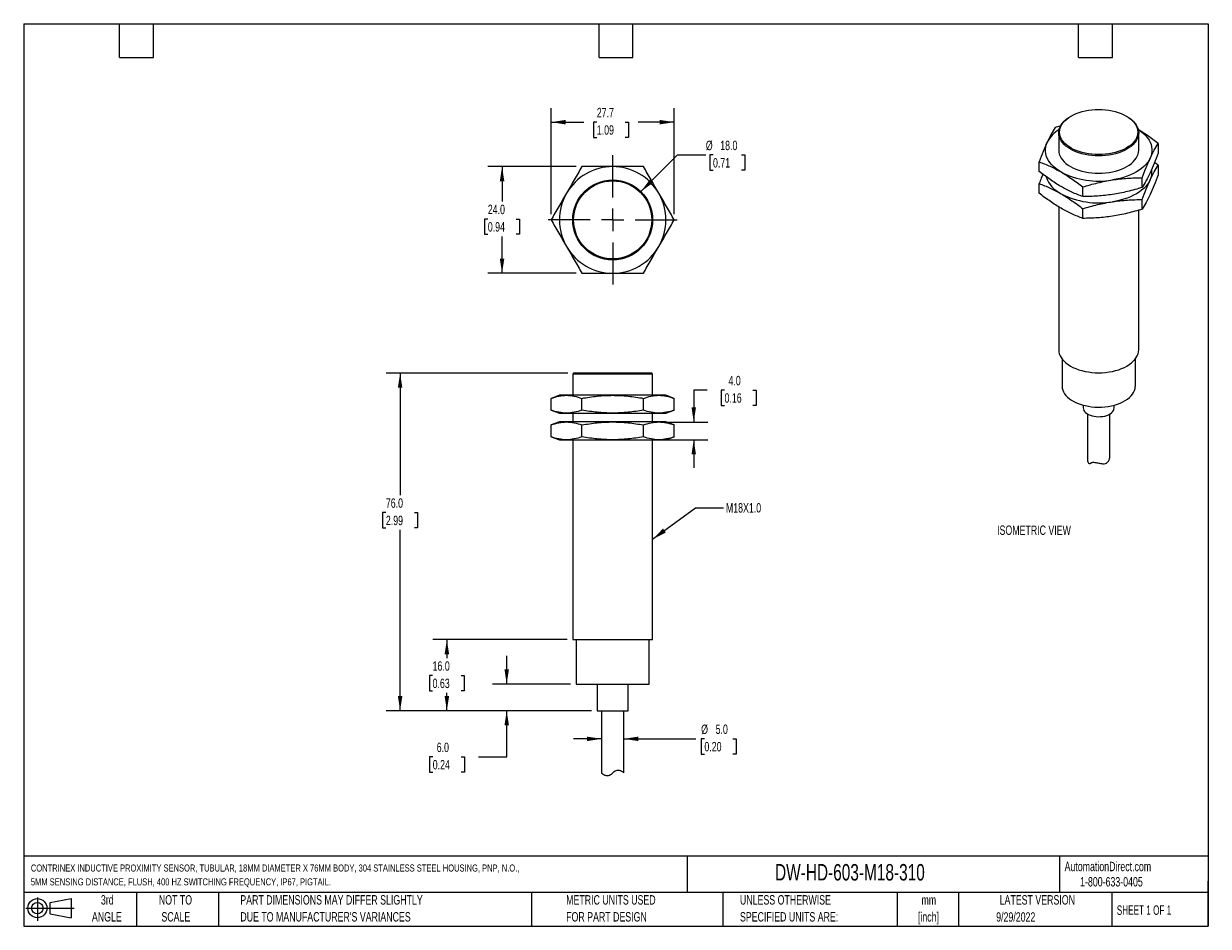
# Model space of a CAD drawing. Header units: millimetres. Extents: x 6 to 273, y 6 to 210.
import ezdxf

# ---------------------------------------------------------------- set-up
doc = ezdxf.new("R2010")
doc.units = ezdxf.units.MM
doc.linetypes.add('CENTERX2', pattern=[20.32, 12.7, -2.54, 2.54, -2.54])
doc.layers.add('CENTER', color=40, linetype='CENTERX2')
doc.layers.add('DIMENSIONS', color=140, linetype='Continuous', lineweight=25)
doc.layers.add('TEXT', color=140, linetype='Continuous', lineweight=25)
doc.styles.add('SLDTEXTSTYLE0', font='TXT', dxfattribs={"width": 0.7})
doc.styles.add('SLDTEXTSTYLE1', font='TXT', dxfattribs={"width": 0.65})
doc.dimstyles.new('SLDDIMSTYLE0', dxfattribs={"dimtxt": 2.158008, "dimasz": 3.302, "dimexe": 0, "dimexo": 0.0625, "dimgap": 0.539502, "dimtad": 0, "dimtih": 1, "dimtoh": 1, "dimrnd": 1e-09, "dimzin": 4, "dimdsep": 46, "dimtxsty": 'SLDTEXTSTYLE0', "dimsah": 1, "dimcen": 0.09, "dimadec": 0, "dimazin": 1, "dimtfac": 1, "dimtmove": 0, "dimatfit": 0, "dimfxl": 0, "dimfrac": 2, "dimtolj": 1, "dimtzin": 12, "dimarcsym": 0})
doc.dimstyles.new('SLDDIMSTYLE1', dxfattribs={"dimtxt": 2.158008, "dimasz": 3.302, "dimexe": 0, "dimexo": 0.0625, "dimgap": 0.539502, "dimtad": 0, "dimtih": 1, "dimtoh": 1, "dimrnd": 1e-09, "dimzin": 4, "dimdsep": 46, "dimtxsty": 'SLDTEXTSTYLE0', "dimsah": 1, "dimcen": 0.09, "dimadec": 0, "dimazin": 1, "dimtfac": 1, "dimtofl": 0, "dimtmove": 0, "dimatfit": 3, "dimfxl": 0, "dimfrac": 2, "dimtolj": 1, "dimtzin": 12, "dimarcsym": 0})
doc.dimstyles.new('SLDDIMSTYLE2', dxfattribs={"dimtxt": 0.18, "dimasz": 3.302, "dimexe": 0, "dimexo": 0.0625, "dimgap": 0, "dimtad": 0, "dimtih": 1, "dimtoh": 1, "dimdec": 0, "dimrnd": 1e-09, "dimzin": 0, "dimdsep": 46, "dimtxsty": 'Standard', "dimsah": 1, "dimcen": 0.09, "dimadec": 0, "dimazin": 0, "dimtfac": 3.302, "dimtdec": 0, "dimtofl": 0, "dimtmove": 0, "dimatfit": 3, "dimfxl": 0, "dimfrac": 2, "dimtolj": 1, "dimtzin": 0, "dimarcsym": 0})
doc.dimstyles.new('SLDDIMSTYLE3', dxfattribs={"dimtxt": 2.158008, "dimasz": 3.302, "dimexe": 0, "dimexo": 0.0625, "dimgap": 0.539502, "dimtad": 0, "dimtih": 1, "dimtoh": 1, "dimrnd": 1e-09, "dimzin": 4, "dimdsep": 46, "dimtxsty": 'SLDTEXTSTYLE0', "dimsah": 1, "dimcen": 0, "dimadec": 0, "dimazin": 1, "dimtfac": 1, "dimtofl": 0, "dimtmove": 0, "dimatfit": 3, "dimfxl": 0, "dimfrac": 2, "dimtolj": 1, "dimtzin": 12, "dimarcsym": 0})
doc.dimstyles.new('SLDDIMSTYLE4', dxfattribs={"dimtxt": 2.158008, "dimasz": 3.302, "dimexe": 0, "dimexo": 0.0625, "dimgap": 0.539502, "dimtad": 0, "dimtih": 1, "dimtoh": 1, "dimrnd": 1e-09, "dimzin": 12, "dimdsep": 46, "dimtxsty": 'SLDTEXTSTYLE0', "dimsah": 1, "dimcen": 0.09, "dimadec": 0, "dimazin": 3, "dimtfac": 1, "dimtofl": 0, "dimtmove": 0, "dimatfit": 3, "dimfxl": 0, "dimfrac": 2, "dimtolj": 1, "dimtzin": 12, "dimarcsym": 0})

# ---------------------------------------------------------------- blocks, each defined once
blk = doc.blocks.new('Block11')
at = {"color": 7, "linetype": 'Continuous', "lineweight": 18}
for p, q in [((0, 2.88), (10.87, 2.88)), ((2.59, 5.31), (2.59, 0)), ((5.48, 4.17), (10.18, 5.03)), ((5.48, 1.6), (5.48, 4.17)), ((10.18, 5.03), (10.18, 0.73)), ((5.48, 1.6), (10.18, 0.73))]:
    blk.add_line(p, q, dxfattribs=at)
for radius in [2.15, 1.29]:
    blk.add_circle((2.59, 2.88), radius, dxfattribs=at)
blk = doc.blocks.new('Block12')
at = {"color": 7, "linetype": 'Continuous'}
blk.add_blockref('Block11', (0, 0), dxfattribs=at)
blk = doc.blocks.new('SW_NOTE_0')
at = {"layer": 'TEXT', "color": 0, "char_height": 1.5875, "attachment_point": 1, "style": 'SLDTEXTSTYLE0'}
for s, insert in [('CONTRINEX INDUCTIVE PROXIMITY SENSOR, TUBULAR, 18MM DIAMETER X 76MM BODY, 304 STAINLESS STEEL HOUSING, PNP, N.O.,', (0, 2.05)), ('5MM SENSING DISTANCE, FLUSH, 400 HZ SWITCHING FREQUENCY, IP67, PIGTAIL.', (0, -1.07))]:
    blk.add_mtext(s, dxfattribs=dict(at, insert=insert))
blk = doc.blocks.new('SW_NOTE_0_1')
at = {"layer": 'TEXT', "color": 0, "char_height": 2.117, "attachment_point": 2, "style": 'SLDTEXTSTYLE0'}
for s, insert in [('mm', (2.84, 2.73)), ('[inch]', (2.76, -1.09))]:
    blk.add_mtext(s, dxfattribs=dict(at, insert=insert))
blk = doc.blocks.new('SW_NOTE_0_2')
at = {"layer": 'TEXT', "color": 0, "char_height": 2.1167, "attachment_point": 1, "style": 'SLDTEXTSTYLE0'}
for s, insert in [('UNLESS OTHERWISE', (0, 2.73)), ('SPECIFIED UNITS ARE:', (0, -1.09))]:
    blk.add_mtext(s, dxfattribs=dict(at, insert=insert))
blk = doc.blocks.new('SW_NOTE_0_3')
at = {"layer": 'TEXT', "color": 0, "char_height": 2.1167, "attachment_point": 1, "style": 'SLDTEXTSTYLE0'}
for s, insert in [('PART DIMENSIONS MAY DIFFER SLIGHTLY', (0, 2.73)), ("DUE TO MANUFACTURER'S VARIANCES", (0, -1.09))]:
    blk.add_mtext(s, dxfattribs=dict(at, insert=insert))
blk = doc.blocks.new('SW_NOTE_0_4')
at = {"layer": 'TEXT', "color": 0, "char_height": 2.117, "attachment_point": 2, "style": 'SLDTEXTSTYLE0'}
for s, insert in [('NOT TO', (5.26, 2.73)), ('SCALE', (5.35, -1.09))]:
    blk.add_mtext(s, dxfattribs=dict(at, insert=insert))
blk = doc.blocks.new('SW_NOTE_0_5')
at = {"layer": 'TEXT', "color": 0, "char_height": 2.117, "attachment_point": 2, "style": 'SLDTEXTSTYLE0'}
for s, insert in [('3rd', (2.32, 2.73)), ('ANGLE', (2.22, -1.09))]:
    blk.add_mtext(s, dxfattribs=dict(at, insert=insert))
blk = doc.blocks.new('SW_NOTE_0_6')
at = {"layer": 'TEXT', "color": 0, "char_height": 2.1167, "attachment_point": 1, "style": 'SLDTEXTSTYLE0'}
for s, insert in [('METRIC UNITS USED', (0, 2.73)), ('FOR PART DESIGN', (0, -1.09))]:
    blk.add_mtext(s, dxfattribs=dict(at, insert=insert))
blk = doc.blocks.new('_D')
at = {"layer": 'DIMENSIONS'}
for p, q in [((136.45, 48.55), (130.1, 48.55)), ((141.45, 48.55), (157.67, 48.55)), ((159.6, 48.55), (158.88, 48.55)), ((158.88, 48.55), (158.88, 45.12)), ((166.01, 48.55), (166.74, 48.55)), ((166.74, 48.55), (166.74, 45.12)), ((158.88, 45.12), (159.6, 45.12)), ((166.74, 45.12), (166.01, 45.12))]:
    blk.add_line(p, q, dxfattribs=at)
for points in [[(136.45, 48.55), (133.15, 49.06), (133.15, 48.05)], [(141.45, 48.55), (144.75, 48.05), (144.75, 49.06)]]:
    blk.add_solid(points, dxfattribs=at)
at = {"layer": 'DIMENSIONS', "char_height": 2.117, "attachment_point": 1, "style": 'SLDTEXTSTYLE0'}
for s, insert in [('%%c', (158.87, 51.77)), ('5.0', (162.13, 51.77)), ('0.20', (159.6, 47.85))]:
    blk.add_mtext(s, dxfattribs=dict(at, insert=insert))
blk = doc.blocks.new('_D_1')
at = {"layer": 'DIMENSIONS'}
for p, q in [((160.24, 127.05), (157.2, 127.05)), ((157.2, 127.05), (157.2, 119.88)), ((164.13, 127.05), (163.4, 127.05)), ((163.4, 127.05), (163.4, 123.62)), ((170.54, 127.05), (171.26, 127.05)), ((171.26, 127.05), (171.26, 123.62)), ((163.4, 123.62), (164.13, 123.62)), ((171.26, 123.62), (170.54, 123.62)), ((150.61, 119.88), (160.38, 119.88)), ((150.61, 115.88), (160.38, 115.88)), ((157.2, 115.88), (157.2, 109.53))]:
    blk.add_line(p, q, dxfattribs=at)
for points in [[(157.2, 119.88), (157.71, 123.19), (156.7, 123.19)], [(157.2, 115.88), (156.7, 112.58), (157.71, 112.58)]]:
    blk.add_solid(points, dxfattribs=at)
at = {"layer": 'DIMENSIONS', "char_height": 2.117, "attachment_point": 1, "style": 'SLDTEXTSTYLE0'}
for s, insert in [('4.0', (165.03, 130.26)), ('0.16', (164.13, 126.35))]:
    blk.add_mtext(s, dxfattribs=dict(at, insert=insert))
blk = doc.blocks.new('_D_2')
at = {"layer": 'DIMENSIONS'}
for p, q in [((115.09, 60.88), (115.09, 67.23)), ((129.43, 60.88), (111.92, 60.88)), ((134.18, 54.88), (111.92, 54.88)), ((115.09, 44.49), (115.09, 54.88)), ((98.44, 44.49), (97.72, 44.49)), ((97.72, 44.49), (97.72, 41.06)), ((104.85, 44.49), (105.58, 44.49)), ((105.58, 44.49), (105.58, 41.06)), ((108.74, 44.49), (115.09, 44.49)), ((97.72, 41.06), (98.44, 41.06)), ((105.58, 41.06), (104.85, 41.06))]:
    blk.add_line(p, q, dxfattribs=at)
for points in [[(115.09, 60.88), (115.6, 64.19), (114.59, 64.19)], [(115.09, 54.88), (114.59, 51.58), (115.6, 51.58)]]:
    blk.add_solid(points, dxfattribs=at)
at = {"layer": 'DIMENSIONS', "char_height": 2.117, "attachment_point": 1, "style": 'SLDTEXTSTYLE0'}
for s, insert in [('6.0', (99.34, 47.7)), ('0.24', (98.44, 43.78))]:
    blk.add_mtext(s, dxfattribs=dict(at, insert=insert))
blk = doc.blocks.new('_D_3')
at = {"layer": 'DIMENSIONS'}
for p, q in [((128.68, 70.88), (98.44, 70.88)), ((101.62, 70.88), (101.62, 66.71)), ((98.41, 62.8), (97.69, 62.8)), ((97.69, 62.8), (97.69, 59.37)), ((104.83, 62.8), (105.55, 62.8)), ((105.55, 62.8), (105.55, 59.37)), ((97.69, 59.37), (98.41, 59.37)), ((101.62, 54.88), (101.62, 58.89)), ((105.55, 59.37), (104.83, 59.37)), ((134.18, 54.88), (98.44, 54.88))]:
    blk.add_line(p, q, dxfattribs=at)
for points in [[(101.62, 70.88), (101.11, 67.58), (102.13, 67.58)], [(101.62, 54.88), (102.13, 58.19), (101.11, 58.19)]]:
    blk.add_solid(points, dxfattribs=at)
at = {"layer": 'DIMENSIONS', "char_height": 2.117, "attachment_point": 1, "style": 'SLDTEXTSTYLE0'}
for s, insert in [('16.0', (98.41, 66.01)), ('0.63', (98.41, 62.1))]:
    blk.add_mtext(s, dxfattribs=dict(at, insert=insert))
blk = doc.blocks.new('_D_4')
at = {"layer": 'DIMENSIONS'}
for p, q in [((128.88, 130.88), (87.92, 130.88)), ((91.09, 130.88), (91.09, 103.39)), ((87.89, 99.48), (87.16, 99.48)), ((87.16, 99.48), (87.16, 96.05)), ((94.3, 99.48), (95.02, 99.48)), ((95.02, 99.48), (95.02, 96.05)), ((87.16, 96.05), (87.89, 96.05)), ((95.02, 96.05), (94.3, 96.05)), ((91.09, 54.88), (91.09, 95.57)), ((134.18, 54.88), (87.92, 54.88))]:
    blk.add_line(p, q, dxfattribs=at)
for points in [[(91.09, 130.88), (90.59, 127.58), (91.6, 127.58)], [(91.09, 54.88), (91.6, 58.19), (90.59, 58.19)]]:
    blk.add_solid(points, dxfattribs=at)
at = {"layer": 'DIMENSIONS', "char_height": 2.117, "attachment_point": 1, "style": 'SLDTEXTSTYLE0'}
for s, insert in [('76.0', (87.89, 102.69)), ('2.99', (87.89, 98.78))]:
    blk.add_mtext(s, dxfattribs=dict(at, insert=insert))
blk = doc.blocks.new('_D_5')
at = {"layer": 'DIMENSIONS'}
for p, q in [((145.31, 171.74), (153.57, 179.99)), ((153.57, 179.99), (159.92, 179.99)), ((161.54, 179.99), (160.82, 179.99)), ((160.82, 179.99), (160.82, 176.56)), ((167.96, 179.99), (168.68, 179.99)), ((168.68, 179.99), (168.68, 176.56)), ((160.82, 176.56), (161.54, 176.56)), ((168.68, 176.56), (167.96, 176.56))]:
    blk.add_line(p, q, dxfattribs=at)
blk.add_solid([(145.31, 171.74), (148.01, 173.72), (147.29, 174.44)], dxfattribs=at)
at = {"layer": 'DIMENSIONS', "char_height": 2.117, "attachment_point": 1, "style": 'SLDTEXTSTYLE0'}
for s, insert in [('%%c', (159.92, 183.2)), ('18.0', (163.17, 183.2)), ('0.71', (161.54, 179.29))]:
    blk.add_mtext(s, dxfattribs=dict(at, insert=insert))
blk = doc.blocks.new('_D_6')
at = {"layer": 'DIMENSIONS'}
for p, q in [((125.09, 166.65), (125.09, 190.55)), ((152.81, 166.65), (152.81, 190.55)), ((125.09, 187.38), (132.46, 187.38)), ((135.38, 187.38), (134.66, 187.38)), ((134.66, 187.38), (134.66, 183.95)), ((141.8, 187.38), (142.52, 187.38)), ((142.52, 187.38), (142.52, 183.95)), ((152.81, 187.38), (144.72, 187.38)), ((134.66, 183.95), (135.38, 183.95)), ((142.52, 183.95), (141.8, 183.95))]:
    blk.add_line(p, q, dxfattribs=at)
for points in [[(125.09, 187.38), (128.4, 186.87), (128.4, 187.89)], [(152.81, 187.38), (149.5, 187.89), (149.5, 186.87)]]:
    blk.add_solid(points, dxfattribs=at)
at = {"layer": 'DIMENSIONS', "char_height": 2.117, "attachment_point": 1, "style": 'SLDTEXTSTYLE0'}
for s, insert in [('27.7', (135.38, 190.59)), ('1.09', (135.38, 186.68))]:
    blk.add_mtext(s, dxfattribs=dict(at, insert=insert))
blk = doc.blocks.new('_D_7')
at = {"layer": 'DIMENSIONS'}
for p, q in [((130.75, 177.38), (110.87, 177.38)), ((114.05, 177.38), (114.05, 169.49)), ((110.84, 165.57), (110.12, 165.57)), ((110.12, 165.57), (110.12, 162.14)), ((117.25, 165.57), (117.98, 165.57)), ((117.98, 165.57), (117.98, 162.14)), ((110.12, 162.14), (110.84, 162.14)), ((114.05, 153.38), (114.05, 161.66)), ((117.98, 162.14), (117.25, 162.14)), ((130.75, 153.38), (110.87, 153.38))]:
    blk.add_line(p, q, dxfattribs=at)
for points in [[(114.05, 177.38), (113.54, 174.08), (114.56, 174.08)], [(114.05, 153.38), (114.56, 156.68), (113.54, 156.68)]]:
    blk.add_solid(points, dxfattribs=at)
at = {"layer": 'DIMENSIONS', "char_height": 2.117, "attachment_point": 1, "style": 'SLDTEXTSTYLE0'}
for s, insert in [('24.0', (110.84, 168.79)), ('0.94', (110.84, 164.87))]:
    blk.add_mtext(s, dxfattribs=dict(at, insert=insert))
blk = doc.blocks.new('SW_CENTERMARKSYMBOL_0')
at = {"layer": 'CENTER', "color": 0}
for p, q in [((0, 5.08), (0, 14.54)), ((-5.08, 0), (-14.54, 0)), ((0, 0), (-2.54, 0)), ((0, 0), (0, 2.54)), ((0, 0), (0, -2.54)), ((0, 0), (2.54, 0)), ((5.08, 0), (14.54, 0)), ((0, -5.08), (0, -14.54))]:
    blk.add_line(p, q, dxfattribs=at)

msp = doc.modelspace()

# ---------------------------------------------------------------- linework, layer by layer
for p, q in [((242.148, 188.741), (242.007, 188.659)), ((254.737, 188.659), (254.595, 188.741)), ((239.815, 186.535), (238.574, 186.171)), ((239.372, 184.986), (239.372, 181.066)), ((257.372, 181.066), (257.372, 184.986)), ((261.756, 182.585), (261.756, 180.422)), ((234.987, 176.282), (234.987, 178.444)), ((261.756, 177.686), (260.947, 178.306)), ((261.756, 177.686), (261.756, 175.523)), ((234.987, 171.382), (234.987, 173.545)), ((258.17, 172.696), (258.17, 174.858)), ((244.785, 170.625), (244.785, 172.788)), ((239.372, 168.315), (239.372, 136.157)), ((258.17, 167.796), (258.17, 169.959)), ((244.785, 165.726), (244.785, 167.889)), ((257.372, 136.157), (257.372, 167.562)), ((240.122, 134.08), (240.122, 127.991)), ((256.622, 127.991), (256.622, 134.08)), ((130.15, 130.885), (129.95, 130.685)), ((129.95, 130.685), (129.95, 125.885)), ((147.95, 130.685), (129.95, 130.685)), ((147.75, 130.885), (130.15, 130.885)), ((147.95, 130.685), (147.75, 130.885)), ((147.95, 125.885), (147.95, 130.685)), ((126.95, 125.885), (125.093, 125.209)), ((128.558, 125.885), (126.95, 125.885)), ((138.95, 125.885), (128.558, 125.885)), ((149.342, 125.885), (138.95, 125.885)), ((150.95, 125.885), (149.342, 125.885)), ((152.806, 125.209), (150.95, 125.885)), ((125.093, 122.56), (125.093, 125.209)), ((132.022, 122.56), (132.022, 125.209)), ((145.878, 122.56), (145.878, 125.209)), ((152.806, 122.56), (152.806, 125.209)), ((244.872, 123.678), (244.872, 123.092)), ((251.872, 123.092), (251.872, 123.678)), ((125.093, 122.56), (126.95, 121.885)), ((126.95, 121.885), (128.558, 121.885)), ((128.558, 121.885), (138.95, 121.885)), ((129.95, 121.885), (129.95, 119.885)), ((138.95, 121.885), (149.342, 121.885)), ((147.95, 119.885), (147.95, 121.885)), ((149.342, 121.885), (150.95, 121.885)), ((150.95, 121.885), (152.806, 122.56)), ((245.872, 121.678), (245.872, 111.244)), ((250.872, 112.077), (250.872, 121.678)), ((126.95, 119.885), (125.093, 119.209)), ((125.093, 116.56), (125.093, 119.209)), ((128.558, 119.885), (126.95, 119.885)), ((138.95, 119.885), (128.558, 119.885)), ((132.022, 116.56), (132.022, 119.209)), ((149.342, 119.885), (138.95, 119.885)), ((145.878, 116.56), (145.878, 119.209)), ((150.95, 119.885), (149.342, 119.885)), ((152.806, 119.209), (150.95, 119.885)), ((152.806, 116.56), (152.806, 119.209)), ((125.093, 116.56), (126.95, 115.885)), ((126.95, 115.885), (128.558, 115.885)), ((128.558, 115.885), (138.95, 115.885)), ((129.95, 115.885), (129.95, 70.885)), ((138.95, 115.885), (149.342, 115.885)), ((147.95, 70.885), (147.95, 115.885)), ((149.342, 115.885), (150.95, 115.885)), ((150.95, 115.885), (152.806, 116.56)), ((246.52, 110.58), (246.731, 110.702)), ((246.784, 110.744), (246.604, 110.64)), ((129.95, 70.885), (147.95, 70.885)), ((130.7, 70.885), (130.7, 60.885)), ((147.2, 60.885), (147.2, 70.885)), ((130.7, 60.885), (147.2, 60.885)), ((135.45, 60.885), (135.45, 54.885)), ((142.45, 54.885), (142.45, 60.885)), ((135.45, 54.885), (142.45, 54.885)), ((136.45, 54.885), (136.45, 40.877)), ((141.45, 40.892), (141.45, 54.885))]:
    msp.add_line(p, q)
at = {"flags": 128}
for points in [[(254.594, 188.741), (255.113, 188.415), (255.58, 188.063), (255.993, 187.689), (256.347, 187.296), (256.641, 186.887), (256.872, 186.464), (257.038, 186.031), (257.138, 185.592), (257.172, 185.149), (257.138, 184.706), (257.038, 184.267), (256.872, 183.834), (256.641, 183.412), (256.347, 183.002), (255.993, 182.609), (255.58, 182.235), (255.113, 181.884), (254.594, 181.557), (254.028, 181.258), (253.419, 180.988), (252.772, 180.75), (252.091, 180.545), (251.381, 180.375), (250.649, 180.242), (249.9, 180.146), (249.139, 180.088), (248.372, 180.069), (247.605, 180.088), (246.843, 180.146), (246.094, 180.242), (245.362, 180.375), (244.653, 180.545), (243.972, 180.75), (243.324, 180.988), (242.715, 181.258), (242.149, 181.557), (241.63, 181.884), (241.163, 182.235), (240.751, 182.609), (240.396, 183.002), (240.102, 183.412), (239.871, 183.834), (239.705, 184.267), (239.605, 184.706), (239.572, 185.149), (239.605, 185.592), (239.705, 186.031), (239.871, 186.464), (240.102, 186.887), (240.396, 187.296), (240.751, 187.689), (241.163, 188.063), (241.63, 188.415), (242.149, 188.741), (242.715, 189.041), (243.324, 189.311), (243.972, 189.549), (244.653, 189.753), (245.362, 189.923), (246.094, 190.056), (246.843, 190.152), (247.605, 190.21), (248.372, 190.229), (249.139, 190.21), (249.9, 190.152), (250.649, 190.056), (251.381, 189.923), (252.091, 189.753), (252.772, 189.549), (253.419, 189.311), (254.028, 189.041), (254.594, 188.741)], [(254.736, 188.66), (255.266, 188.325), (255.744, 187.966), (256.166, 187.584), (256.528, 187.182), (256.829, 186.763), (257.065, 186.331), (257.235, 185.888), (257.337, 185.439), (257.372, 184.986), (257.337, 184.533), (257.235, 184.084), (257.065, 183.641), (256.829, 183.209), (256.528, 182.79), (256.166, 182.388), (255.744, 182.006), (255.266, 181.646), (254.736, 181.312), (254.157, 181.006), (253.534, 180.73), (252.872, 180.486), (252.175, 180.277), (251.45, 180.104), (250.701, 179.967), (249.934, 179.869), (249.156, 179.81), (248.372, 179.79), (247.587, 179.81), (246.809, 179.869), (246.042, 179.967), (245.293, 180.104), (244.568, 180.277), (243.872, 180.486), (243.209, 180.73), (242.586, 181.006), (242.008, 181.312), (241.477, 181.646), (240.999, 182.006), (240.577, 182.388), (240.215, 182.79), (239.914, 183.209), (239.678, 183.641), (239.508, 184.084), (239.406, 184.533), (239.372, 184.986), (239.406, 185.439), (239.508, 185.888), (239.678, 186.331), (239.914, 186.763), (240.215, 187.182), (240.577, 187.584), (240.999, 187.966), (241.477, 188.325), (242.007, 188.659)], [(257.285, 185.705), (257.467, 185.585), (258.027, 185.18), (258.532, 184.752), (258.981, 184.303), (259.37, 183.837), (259.698, 183.354), (259.963, 182.859), (260.162, 182.354), (260.296, 181.842), (260.363, 181.325), (260.363, 180.807), (260.296, 180.291), (260.162, 179.779), (259.963, 179.273)], [(239.886, 176.168), (239.276, 176.548), (238.716, 176.953), (238.211, 177.381), (237.762, 177.829), (237.373, 178.296), (237.045, 178.778), (236.78, 179.273), (236.581, 179.779), (236.447, 180.291), (236.38, 180.807), (236.38, 181.325), (236.447, 181.842), (236.581, 182.354), (236.78, 182.859)], [(239.372, 181.066), (239.406, 180.614), (239.508, 180.164), (239.678, 179.722), (239.914, 179.289), (240.215, 178.871), (240.577, 178.469), (240.999, 178.086), (241.477, 177.727), (242.008, 177.393), (242.586, 177.086), (243.209, 176.81), (243.872, 176.567), (244.568, 176.358), (245.293, 176.184), (246.042, 176.048), (246.809, 175.95), (247.587, 175.891), (248.372, 175.871), (249.156, 175.891), (249.934, 175.95), (250.701, 176.048), (251.45, 176.184), (252.175, 176.358), (252.872, 176.567), (253.534, 176.81), (254.157, 177.086), (254.736, 177.393), (255.266, 177.727), (255.744, 178.086), (256.166, 178.469), (256.528, 178.871), (256.829, 179.289), (257.065, 179.722), (257.235, 180.164), (257.337, 180.614), (257.372, 181.066), (257.372, 181.066)], [(259.963, 179.273), (259.698, 178.778), (259.37, 178.296), (258.981, 177.829), (258.532, 177.381), (258.027, 176.953), (257.467, 176.548), (256.857, 176.168), (256.199, 175.816), (255.497, 175.493), (254.756, 175.201), (253.979, 174.942), (253.17, 174.717), (252.335, 174.528), (251.477, 174.375)], [(259.963, 174.374), (259.698, 173.879), (259.37, 173.397), (258.981, 172.93), (258.532, 172.482), (258.027, 172.054), (257.467, 171.648), (256.857, 171.269), (256.199, 170.916), (255.497, 170.593), (254.756, 170.302), (253.979, 170.043), (253.17, 169.818), (252.335, 169.628), (251.477, 169.476)], [(239.372, 136.157), (239.406, 135.704), (239.508, 135.254), (239.678, 134.812), (239.914, 134.38), (240.215, 133.961), (240.577, 133.559), (240.999, 133.177), (241.477, 132.817), (242.008, 132.483), (242.586, 132.177), (243.209, 131.901), (243.872, 131.657), (244.568, 131.448), (245.293, 131.274), (246.042, 131.138), (246.809, 131.04), (247.587, 130.981), (248.372, 130.961), (249.156, 130.981), (249.934, 131.04), (250.701, 131.138), (251.45, 131.274), (252.175, 131.448), (252.872, 131.657), (253.534, 131.901), (254.157, 132.177), (254.736, 132.483), (255.266, 132.817), (255.744, 133.177), (256.166, 133.559), (256.528, 133.961), (256.829, 134.38), (257.065, 134.812), (257.235, 135.254), (257.337, 135.704), (257.372, 136.157), (257.372, 136.157)], [(240.122, 127.991), (240.122, 127.937), (240.165, 127.504), (240.276, 127.075), (240.453, 126.654), (240.697, 126.244), (241.004, 125.848), (241.372, 125.471), (241.798, 125.114), (242.278, 124.78), (242.809, 124.474), (243.387, 124.196), (244.005, 123.95), (244.66, 123.738), (245.345, 123.561), (246.055, 123.42), (246.785, 123.318), (247.528, 123.254), (248.278, 123.229), (249.028, 123.244), (249.773, 123.298), (250.507, 123.391), (251.223, 123.522), (251.915, 123.69), (252.578, 123.894), (253.206, 124.132), (253.793, 124.402), (254.336, 124.701), (254.83, 125.028), (255.27, 125.379), (255.653, 125.752), (255.975, 126.144), (256.235, 126.551), (256.429, 126.969), (256.557, 127.397), (256.617, 127.829), (256.622, 127.991)], [(244.872, 123.092), (244.872, 123.057), (244.915, 122.776), (245.024, 122.501), (245.199, 122.238), (245.436, 121.992), (245.73, 121.766), (246.075, 121.567), (246.465, 121.397), (246.892, 121.261), (247.348, 121.16), (247.824, 121.096), (248.31, 121.072), (248.798, 121.087), (249.277, 121.14), (249.739, 121.232), (250.174, 121.36), (250.574, 121.522), (250.931, 121.714), (251.239, 121.933), (251.49, 122.175), (251.681, 122.434), (251.807, 122.706), (251.867, 122.986), (251.872, 123.092)]]:
    msp.add_lwpolyline(points, dxfattribs=at)
for radius in [9, 8.8]:
    msp.add_circle((138.95, 165.378), radius)
for centre, radius, start, end in [((243.244, 179.459), 7.304, 121.22346, 152.25114), ((138.95, 165.378), 12, 90, 150), ((138.95, 165.378), 12, 30, 90), ((248.345, 192.488), 18.382, 242.60265, 279.81127), ((256.203, 176.17), 4.166, 334.46776, 8.16445), ((242.805, 177.235), 6.642, 198.6821, 243.93487), ((138.95, 165.378), 12, 150, 210), ((138.95, 165.378), 12, 330, 30), ((248.345, 187.589), 18.382, 242.60265, 279.81127), ((138.95, 165.378), 12, 210, 270), ((138.95, 165.378), 12, 270, 330)]:
    msp.add_arc(centre, radius, start, end)
for points, knots in [([(238.574, 186.171), (238.277, 185.702), (237.98, 185.201), (237.382, 184.105), (237.082, 183.509), (236.78, 182.859)], [0, 0, 0, 0, 0.5, 0.5, 1, 1, 1, 1]), ([(261.756, 182.585), (261.353, 182.898), (260.546, 183.524), (259.324, 184.402), (258.226, 185.143), (257.534, 185.556), (257.254, 185.724)], [0, 0, 0, 0, 0.2708767, 0.5417295, 0.8146896, 1, 1, 1, 1]), ([(236.78, 182.859), (236.479, 182.209), (236.179, 181.511), (235.581, 180.033), (235.284, 179.253), (234.987, 178.444)], [0, 0, 0, 0, 0.5, 0.5, 1, 1, 1, 1]), ([(259.963, 179.273), (260.264, 179.923), (260.564, 180.519), (261.162, 181.615), (261.459, 182.117), (261.756, 182.585)], [0, 0, 0, 0, 0.5, 0.5, 1, 1, 1, 1]), ([(258.17, 174.858), (258.466, 175.667), (258.763, 176.447), (259.361, 177.926), (259.661, 178.623), (259.963, 179.273)], [0, 0, 0, 0, 0.5, 0.5, 1, 1, 1, 1]), ([(261.756, 180.422), (261.459, 179.613), (261.162, 178.834), (260.564, 177.355), (260.264, 176.657), (259.963, 176.007)], [0, 0, 0, 0, 0.5, 0.5, 1, 1, 1, 1]), ([(132.022, 177.378), (131.449, 176.386), (130.874, 175.391), (129.72, 173.392), (129.14, 172.387), (128.558, 171.378)], [0, 0, 0, 0, 0.5, 0.5, 1, 1, 1, 1]), ([(138.95, 177.378), (137.784, 177.378), (136.625, 177.378), (134.316, 177.378), (133.167, 177.378), (132.022, 177.378)], [0, 0, 0, 0, 0.5, 0.5, 1, 1, 1, 1]), ([(145.878, 177.378), (144.733, 177.378), (143.584, 177.378), (141.275, 177.378), (140.116, 177.378), (138.95, 177.378)], [0, 0, 0, 0, 0.5, 0.5, 1, 1, 1, 1]), ([(149.342, 171.378), (148.759, 172.387), (148.18, 173.392), (147.025, 175.391), (146.451, 176.386), (145.878, 177.378)], [0, 0, 0, 0, 0.5, 0.5, 1, 1, 1, 1]), ([(234.987, 178.444), (235.797, 178.147), (236.61, 177.817), (238.242, 177.066), (239.062, 176.644), (239.886, 176.168)], [0, 0, 0, 0, 0.5, 0.5, 1, 1, 1, 1]), ([(239.886, 172.902), (239.062, 173.378), (238.242, 173.902), (236.61, 175.036), (235.797, 175.644), (234.987, 176.282)], [0, 0, 0, 0, 0.5, 0.5, 1, 1, 1, 1]), ([(239.886, 176.168), (240.711, 175.692), (241.53, 175.167), (243.163, 174.034), (243.975, 173.426), (244.785, 172.788)], [0, 0, 0, 0, 0.5, 0.5, 1, 1, 1, 1]), ([(259.963, 174.374), (260.264, 175.024), (260.564, 175.619), (261.162, 176.716), (261.459, 177.217), (261.756, 177.686)], [0, 0, 0, 0, 0.5, 0.5, 1, 1, 1, 1]), ([(235.797, 175.661), (235.676, 175.357), (235.405, 174.676), (235.136, 173.948), (234.987, 173.545)], [0, 0, 0, 0, 0.44587304, 1, 1, 1, 1]), ([(234.987, 173.545), (235.797, 173.248), (236.61, 172.918), (238.242, 172.167), (239.062, 171.745), (239.886, 171.269)], [0, 0, 0, 0, 0.5, 0.5, 1, 1, 1, 1]), ([(244.785, 172.788), (245.892, 173.129), (247.001, 173.44), (249.231, 173.976), (250.351, 174.201), (251.477, 174.375)], [0, 0, 0, 0, 0.5, 0.5, 1, 1, 1, 1]), ([(251.477, 174.375), (252.603, 174.549), (253.723, 174.671), (255.953, 174.825), (257.063, 174.858), (258.17, 174.858)], [0, 0, 0, 0, 0.5, 0.5, 1, 1, 1, 1]), ([(259.963, 176.007), (259.661, 175.357), (259.361, 174.762), (258.763, 173.666), (258.466, 173.164), (258.17, 172.696)], [0, 0, 0, 0, 0.5, 0.5, 1, 1, 1, 1]), ([(258.17, 169.959), (258.466, 170.768), (258.763, 171.548), (259.361, 173.026), (259.661, 173.724), (259.963, 174.374)], [0, 0, 0, 0, 0.5, 0.5, 1, 1, 1, 1]), ([(261.756, 175.523), (261.459, 174.714), (261.162, 173.934), (260.564, 172.456), (260.264, 171.758), (259.963, 171.108)], [0, 0, 0, 0, 0.5, 0.5, 1, 1, 1, 1]), ([(128.558, 171.378), (127.975, 170.368), (127.395, 169.364), (126.241, 167.365), (125.666, 166.37), (125.093, 165.378)], [0, 0, 0, 0, 0.5, 0.5, 1, 1, 1, 1]), ([(152.806, 165.378), (152.234, 166.37), (151.659, 167.365), (150.505, 169.364), (149.925, 170.368), (149.342, 171.378)], [0, 0, 0, 0, 0.5, 0.5, 1, 1, 1, 1]), ([(239.886, 168.003), (239.062, 168.478), (238.242, 169.003), (236.61, 170.137), (235.797, 170.745), (234.987, 171.382)], [0, 0, 0, 0, 0.5, 0.5, 1, 1, 1, 1]), ([(244.785, 170.625), (243.975, 170.923), (243.163, 171.253), (241.53, 172.004), (240.711, 172.426), (239.886, 172.902)], [0, 0, 0, 0, 0.5, 0.5, 1, 1, 1, 1]), ([(239.886, 171.269), (240.711, 170.793), (241.53, 170.268), (243.163, 169.135), (243.975, 168.527), (244.785, 167.889)], [0, 0, 0, 0, 0.5, 0.5, 1, 1, 1, 1]), ([(251.477, 171.109), (250.351, 170.935), (249.231, 170.813), (247.001, 170.659), (245.892, 170.626), (244.785, 170.625)], [0, 0, 0, 0, 0.5, 0.5, 1, 1, 1, 1]), ([(258.17, 172.696), (257.063, 172.354), (255.953, 172.044), (253.723, 171.508), (252.603, 171.283), (251.477, 171.109)], [0, 0, 0, 0, 0.5, 0.5, 1, 1, 1, 1]), ([(259.963, 171.108), (259.661, 170.458), (259.361, 169.863), (258.763, 168.767), (258.466, 168.265), (258.17, 167.796)], [0, 0, 0, 0, 0.5, 0.5, 1, 1, 1, 1]), ([(244.785, 167.889), (245.892, 168.23), (247.001, 168.541), (249.231, 169.077), (250.351, 169.302), (251.477, 169.476)], [0, 0, 0, 0, 0.5, 0.5, 1, 1, 1, 1]), ([(251.477, 169.476), (252.603, 169.65), (253.723, 169.772), (255.953, 169.926), (257.063, 169.958), (258.17, 169.959)], [0, 0, 0, 0, 0.5, 0.5, 1, 1, 1, 1]), ([(125.093, 165.378), (125.666, 164.386), (126.241, 163.391), (127.395, 161.392), (127.975, 160.387), (128.558, 159.378)], [0, 0, 0, 0, 0.5, 0.5, 1, 1, 1, 1]), ([(149.342, 159.378), (149.925, 160.387), (150.505, 161.392), (151.659, 163.391), (152.234, 164.386), (152.806, 165.378)], [0, 0, 0, 0, 0.5, 0.5, 1, 1, 1, 1]), ([(244.785, 165.726), (243.975, 166.023), (243.163, 166.353), (241.53, 167.105), (240.711, 167.527), (239.886, 168.003)], [0, 0, 0, 0, 0.5, 0.5, 1, 1, 1, 1]), ([(251.477, 166.21), (250.351, 166.035), (249.231, 165.914), (247.001, 165.76), (245.892, 165.727), (244.785, 165.726)], [0, 0, 0, 0, 0.5, 0.5, 1, 1, 1, 1]), ([(258.17, 167.796), (257.063, 167.455), (255.953, 167.144), (253.723, 166.608), (252.603, 166.384), (251.477, 166.21)], [0, 0, 0, 0, 0.5, 0.5, 1, 1, 1, 1]), ([(128.558, 159.378), (129.14, 158.368), (129.72, 157.364), (130.874, 155.365), (131.449, 154.37), (132.022, 153.378)], [0, 0, 0, 0, 0.5, 0.5, 1, 1, 1, 1]), ([(145.878, 153.378), (146.451, 154.37), (147.025, 155.365), (148.18, 157.364), (148.759, 158.368), (149.342, 159.378)], [0, 0, 0, 0, 0.5, 0.5, 1, 1, 1, 1]), ([(132.022, 153.378), (133.167, 153.378), (134.316, 153.378), (136.625, 153.378), (137.784, 153.378), (138.95, 153.378)], [0, 0, 0, 0, 0.5, 0.5, 1, 1, 1, 1]), ([(138.95, 153.378), (140.116, 153.378), (141.275, 153.378), (143.584, 153.378), (144.733, 153.378), (145.878, 153.378)], [0, 0, 0, 0, 0.5, 0.5, 1, 1, 1, 1]), ([(125.093, 125.209), (125.666, 125.417), (126.241, 125.588), (127.395, 125.822), (127.975, 125.885), (128.558, 125.885)], [0, 0, 0, 0, 0.5, 0.5, 1, 1, 1, 1]), ([(128.558, 125.885), (129.14, 125.885), (129.72, 125.822), (130.874, 125.588), (131.449, 125.417), (132.022, 125.209)], [0, 0, 0, 0, 0.5, 0.5, 1, 1, 1, 1]), ([(132.022, 125.209), (133.167, 125.417), (134.316, 125.588), (136.625, 125.822), (137.784, 125.885), (138.95, 125.885)], [0, 0, 0, 0, 0.5, 0.5, 1, 1, 1, 1]), ([(138.95, 125.885), (140.116, 125.885), (141.275, 125.822), (143.584, 125.588), (144.733, 125.417), (145.878, 125.209)], [0, 0, 0, 0, 0.5, 0.5, 1, 1, 1, 1]), ([(145.878, 125.209), (146.451, 125.417), (147.025, 125.588), (148.18, 125.822), (148.759, 125.885), (149.342, 125.885)], [0, 0, 0, 0, 0.5, 0.5, 1, 1, 1, 1]), ([(149.342, 125.885), (149.925, 125.885), (150.505, 125.822), (151.659, 125.588), (152.234, 125.417), (152.806, 125.209)], [0, 0, 0, 0, 0.5, 0.5, 1, 1, 1, 1]), ([(128.558, 121.885), (127.975, 121.885), (127.395, 121.947), (126.241, 122.181), (125.666, 122.352), (125.093, 122.56)], [0, 0, 0, 0, 0.5, 0.5, 1, 1, 1, 1]), ([(132.022, 122.56), (131.449, 122.352), (130.874, 122.181), (129.72, 121.947), (129.14, 121.885), (128.558, 121.885)], [0, 0, 0, 0, 0.5, 0.5, 1, 1, 1, 1]), ([(138.95, 121.885), (137.784, 121.885), (136.625, 121.947), (134.316, 122.181), (133.167, 122.352), (132.022, 122.56)], [0, 0, 0, 0, 0.5, 0.5, 1, 1, 1, 1]), ([(145.878, 122.56), (144.733, 122.352), (143.584, 122.181), (141.275, 121.947), (140.116, 121.885), (138.95, 121.885)], [0, 0, 0, 0, 0.5, 0.5, 1, 1, 1, 1]), ([(149.342, 121.885), (148.759, 121.885), (148.18, 121.947), (147.025, 122.181), (146.451, 122.352), (145.878, 122.56)], [0, 0, 0, 0, 0.5, 0.5, 1, 1, 1, 1]), ([(152.806, 122.56), (152.234, 122.352), (151.659, 122.181), (150.505, 121.947), (149.925, 121.885), (149.342, 121.885)], [0, 0, 0, 0, 0.5, 0.5, 1, 1, 1, 1]), ([(125.093, 119.209), (125.666, 119.417), (126.241, 119.588), (127.395, 119.822), (127.975, 119.885), (128.558, 119.885)], [0, 0, 0, 0, 0.5, 0.5, 1, 1, 1, 1]), ([(128.558, 119.885), (129.14, 119.885), (129.72, 119.822), (130.874, 119.588), (131.449, 119.417), (132.022, 119.209)], [0, 0, 0, 0, 0.5, 0.5, 1, 1, 1, 1]), ([(132.022, 119.209), (133.167, 119.417), (134.316, 119.588), (136.625, 119.822), (137.784, 119.885), (138.95, 119.885)], [0, 0, 0, 0, 0.5, 0.5, 1, 1, 1, 1]), ([(138.95, 119.885), (140.116, 119.885), (141.275, 119.822), (143.584, 119.588), (144.733, 119.417), (145.878, 119.209)], [0, 0, 0, 0, 0.5, 0.5, 1, 1, 1, 1]), ([(145.878, 119.209), (146.451, 119.417), (147.025, 119.588), (148.18, 119.822), (148.759, 119.885), (149.342, 119.885)], [0, 0, 0, 0, 0.5, 0.5, 1, 1, 1, 1]), ([(149.342, 119.885), (149.925, 119.885), (150.505, 119.822), (151.659, 119.588), (152.234, 119.417), (152.806, 119.209)], [0, 0, 0, 0, 0.5, 0.5, 1, 1, 1, 1]), ([(128.558, 115.885), (127.975, 115.885), (127.395, 115.947), (126.241, 116.181), (125.666, 116.352), (125.093, 116.56)], [0, 0, 0, 0, 0.5, 0.5, 1, 1, 1, 1]), ([(132.022, 116.56), (131.449, 116.352), (130.874, 116.181), (129.72, 115.947), (129.14, 115.885), (128.558, 115.885)], [0, 0, 0, 0, 0.5, 0.5, 1, 1, 1, 1]), ([(138.95, 115.885), (137.784, 115.885), (136.625, 115.947), (134.316, 116.181), (133.167, 116.352), (132.022, 116.56)], [0, 0, 0, 0, 0.5, 0.5, 1, 1, 1, 1]), ([(145.878, 116.56), (144.733, 116.352), (143.584, 116.181), (141.275, 115.947), (140.116, 115.885), (138.95, 115.885)], [0, 0, 0, 0, 0.5, 0.5, 1, 1, 1, 1]), ([(149.342, 115.885), (148.759, 115.885), (148.18, 115.947), (147.025, 116.181), (146.451, 116.352), (145.878, 116.56)], [0, 0, 0, 0, 0.5, 0.5, 1, 1, 1, 1]), ([(152.806, 116.56), (152.234, 116.352), (151.659, 116.181), (150.505, 115.947), (149.925, 115.885), (149.342, 115.885)], [0, 0, 0, 0, 0.5, 0.5, 1, 1, 1, 1]), ([(246.604, 110.64), (246.687, 110.692), (246.855, 110.797), (247.244, 110.817), (247.702, 110.767), (248.151, 110.682), (248.566, 110.598), (248.935, 110.531), (249.296, 110.486), (249.69, 110.48), (250.109, 110.58), (250.445, 110.868), (250.659, 111.203), (250.79, 111.526), (250.864, 111.828), (250.864, 112.005), (250.864, 112.077)], [0, 0, 0, 0, 0.0791591, 0.1584845, 0.2346212, 0.3148947, 0.3767193, 0.4402912, 0.5042144, 0.5695222, 0.6624024, 0.7557194, 0.8202118, 0.886445, 0.9542923, 1, 1, 1, 1]), ([(245.88, 111.244), (245.877, 111.206), (245.867, 111.021), (245.956, 110.739), (246.167, 110.523), (246.415, 110.51), (246.548, 110.601), (246.604, 110.64)], [0, 0, 0, 0, 0.0697321, 0.3352634, 0.6026646, 0.8326977, 1, 1, 1, 1]), ([(136.456, 40.877), (136.464, 40.866), (136.478, 40.848), (136.604, 40.713), (136.768, 40.576), (136.993, 40.439), (137.31, 40.317), (137.742, 40.257), (138.253, 40.353), (138.676, 40.585), (138.869, 40.796), (138.95, 40.885)], [0, 0, 0, 0, 0.1232862, 0.2204046, 0.3176735, 0.4200844, 0.5223278, 0.6586723, 0.795977, 0.9140939, 1, 1, 1, 1]), ([(138.95, 40.885), (139.064, 41.004), (139.294, 41.243), (139.742, 41.441), (140.191, 41.505), (140.564, 41.456), (140.856, 41.353), (141.077, 41.231), (141.254, 41.094), (141.391, 40.96), (141.467, 40.864), (141.445, 40.89), (141.443, 40.892)], [0, 0, 0, 0, 0.1176548, 0.2355567, 0.3487192, 0.4680303, 0.5599206, 0.654408, 0.7494176, 0.846485, 0.9845335, 1, 1, 1, 1])]:
    msp.add_open_spline(points, degree=3, knots=knots)
at = {"layer": 'TEXT'}
for p, q in [((6.35, 209.55), (273.05, 209.55)), ((6.35, 209.55), (6.35, 6.35)), ((27.94, 201.93), (27.94, 209.55)), ((35.56, 201.93), (35.56, 209.55)), ((135.89, 201.93), (135.89, 209.55)), ((143.51, 201.93), (143.51, 209.55)), ((243.84, 201.93), (243.84, 209.55)), ((251.46, 201.93), (251.46, 209.55)), ((273.05, 209.55), (273.05, 6.35)), ((27.94, 201.93), (35.56, 201.93)), ((135.89, 201.93), (143.51, 201.93)), ((243.84, 201.93), (251.46, 201.93)), ((273.05, 22.126), (6.35, 22.126)), ((155.759, 22.126), (155.759, 13.97)), ((239.575, 22.126), (239.575, 13.97)), ((273.05, 6.35), (273.05, 16.51)), ((273.05, 13.97), (6.35, 13.97)), ((31.75, 13.97), (31.75, 6.35)), ((50.212, 13.97), (50.212, 6.35)), ((120.646, 13.97), (120.646, 6.35)), ((163.78, 13.97), (163.78, 6.35)), ((203.024, 13.97), (203.024, 6.35)), ((216.812, 13.97), (216.812, 6.35)), ((251.349, 13.97), (251.349, 6.35)), ((6.35, 6.35), (273.05, 6.35))]:
    msp.add_line(p, q, dxfattribs=at)

# ---------------------------------------------------------------- block references
at = {"layer": 'CENTER'}
msp.add_blockref('SW_CENTERMARKSYMBOL_0', (138.95, 165.378), dxfattribs=at)
at = {"layer": 'TEXT'}
for name, p in [('SW_NOTE_0', (7.966, 18.216)), ('SW_NOTE_0_5', (22.847, 10.635)), ('SW_NOTE_0_4', (35.257, 10.635)), ('SW_NOTE_0_3', (55.119, 10.635)), ('SW_NOTE_0_6', (128.478, 10.635)), ('SW_NOTE_0_2', (167.608, 10.635)), ('Block12', (6.838, 7.554)), ('SW_NOTE_0_1', (207.286, 10.615))]:
    msp.add_blockref(name, p, dxfattribs=at)

# ---------------------------------------------------------------- texts
for s, insert, char_height, attachment_point, style in [('M18X1.0', (164.444, 101.617), 2.1167, 1, 'SLDTEXTSTYLE0'), ('ISOMETRIC VIEW', (225.497, 96.581), 2.11667, 1, 'SLDTEXTSTYLE0'), ('DW-HD-603-M18-310', (175.502, 20.367), 3.70417, 1, 'SLDTEXTSTYLE0'), ('AutomationDirect.com', (240.695, 20.877), 2.11667, 1, 'SLDTEXTSTYLE0'), ('1-800-633-0405', (244.192, 17.437), 2.11667, 1, 'SLDTEXTSTYLE0'), ('LATEST VERSION', (234.552, 13.364), 2.11667, 2, 'SLDTEXTSTYLE0'), ('SHEET 1 OF 1', (252.441, 11.051), 2.11667, 1, 'SLDTEXTSTYLE1'), ('9/29/2022', (229.701, 9.509), 2.1167, 2, 'SLDTEXTSTYLE0')]:
    msp.add_mtext(s, dxfattribs=dict(at, insert=insert, char_height=char_height, attachment_point=attachment_point, style=style))

# ---------------------------------------------------------------- dimensions: what is measured, and where the dimension line sits
at = {"layer": 'DIMENSIONS'}
dim = msp.add_linear_dim(base=(152.806, 187.378), p1=(125.093, 165.378), p2=(152.806, 165.378), dimstyle='SLDDIMSTYLE4', dxfattribs=at)
dim.commit()
dim.dimension.update_dxf_attribs({"geometry": '_D_6', "text_midpoint": (138.59, 187.378), "dimtype": 160})
dim = msp.add_diameter_dim_2p(p1=(132.586, 159.014), p2=(145.314, 171.742), dimstyle='SLDDIMSTYLE3', dxfattribs=at)
dim.commit()
dim.dimension.update_dxf_attribs({"geometry": '_D_5', "text_midpoint": (164.751, 179.993), "dimtype": 163})
for base, p1, p2, dimstyle, picture, middle in [((114.047, 153.378), (132.022, 177.378), (132.022, 153.378), 'SLDDIMSTYLE1', '_D_7', (114.047, 165.574)), ((91.093, 130.885), (135.45, 54.885), (130.15, 130.885), 'SLDDIMSTYLE1', '_D_4', (91.093, 99.48)), ((157.204, 115.885), (149.342, 119.885), (149.342, 115.885), 'SLDDIMSTYLE0', '_D_1', (157.204, 127.049)), ((101.619, 70.885), (135.45, 54.885), (129.95, 70.885), 'SLDDIMSTYLE1', '_D_3', (101.619, 62.8)), ((115.093, 60.885), (135.45, 54.885), (130.7, 60.885), 'SLDDIMSTYLE0', '_D_2', (115.093, 44.485))]:
    dim = msp.add_linear_dim(base=base, p1=p1, p2=p2, angle=90, dimstyle=dimstyle, dxfattribs=at)
    dim.commit()
    dim.dimension.update_dxf_attribs({"geometry": picture, "text_midpoint": middle, "dimtype": 160})
dim = msp.add_linear_dim(base=(141.45, 48.554), p1=(136.45, 54.885), p2=(141.45, 54.885), angle=0, text='%%c<>', dimstyle='SLDDIMSTYLE0', dxfattribs=at)
dim.commit()
dim.dimension.update_dxf_attribs({"geometry": '_D', "text_midpoint": (162.806, 48.554), "dimtype": 160})

# ---------------------------------------------------------------- leaders
at = {"layer": 'TEXT'}
msp.add_leader([(147.95, 93.492), (157.586, 100.588), (163.936, 100.588)], dimstyle='SLDDIMSTYLE2', dxfattribs=at)

doc.saveas('drawing.dxf')
